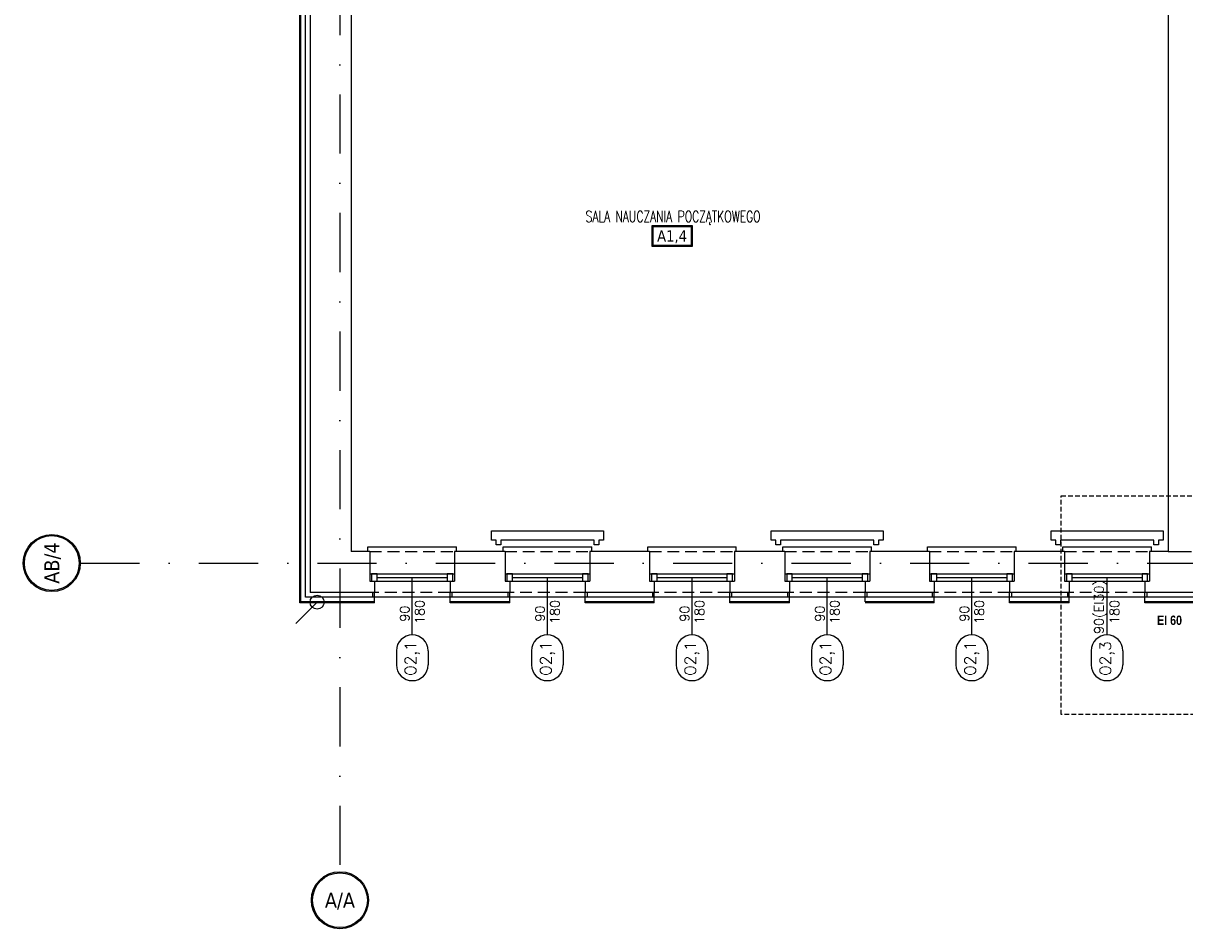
# Model space of a CAD drawing. Header units: millimetres. Extents: x 28600 to 181045, y -399112 to -163690.
# Tile 182 of 256: x 57398 to 58643, y -195994 to -195023. Entities that reach past the tile are written whole.
import ezdxf
from ezdxf.enums import TextEntityAlignment as Align

# ---------------------------------------------------------------- set-up
doc = ezdxf.new("R2010")
doc.units = ezdxf.units.MM
for name, pattern in [('CARKOVANA', [7.5, 5, -2.5]), ('DASHDOT', [25.4, 12.7, -6.35, 0, -6.35]), ('HIDDEN', [9.525, 6.35, -3.175])]:
    doc.linetypes.add(name, pattern=pattern)
doc.layers.get('0').update_dxf_attribs({"color": 8})
for name, color, linetype in [('! WYPOSAŻENIE', 8, 'Continuous'), ('!! 0_ Istn-okna', 8, 'Continuous'), ('!! 0_ Istn-sciany', 8, 'Continuous'), ('!! 0_ Istn-widok', 8, 'Continuous'), ('!! 0_ Opis', 8, 'Continuous'), ('!! 0_Istn-cienka', 8, 'Continuous'), ('!! 0_Opis_okna', 8, 'Continuous'), ('!! 0_Opis_pom', 8, 'Continuous'), ('!! 1_ tynk zewn  - nowy', 8, 'Continuous'), ('!! 1_Wyburzenia', 8, 'CARKOVANA'), ('!! 2_ remont Ocieplenie', 8, 'ZIGZAG'), ('0-osie-liniA', 8, 'DASHDOT'), ('0-osie-tx', 8, 'Continuous')]:
    doc.layers.add(name, color=color, linetype=linetype)
doc.layers.add('!! 0_Istn-grzejniki', color=8, linetype='Continuous', plot=False)
doc.styles.add('ARCHETYP', font='romans.shx', dxfattribs={"height": 15})
doc.styles.add('ARIAL', font='tahoma.ttf')
doc.styles.add('STYLE7', font='ARIALNB.TTF')
doc.styles.add('TAHOMA', font='tahoma.ttf')
doc.styles.add('TXT', font='simplex.shx')
doc.linetypes.add('ZIGZAG', pattern='A,0.00254,-5.08,[131,ltypeshp.shx,S=5.08,R=0,X=-5.08,Y=0],-10.16,[131,ltypeshp.shx,S=5.08,R=180,X=5.08,Y=0],-5.08', length=20.32254)

# ---------------------------------------------------------------- blocks, each defined once
blk = doc.blocks.new('*U83')
h = blk.add_hatch(color=256)
edge = h.paths.add_edge_path()
edge.add_arc((0, 0), 30.6, 0, 360)
edge = h.paths.add_edge_path(flags=17)
edge.add_arc((0, 0), 29.4, 0, 360)
for radius in [30.6, 29.4]:
    blk.add_circle((0, 0), radius)
at = {"style": 'TAHOMA', "flags": 8}
blk.add_attdef('ANSICHTSNUMMER', text='', height=16, dxfattribs=at).set_placement((0, 0), align=Align.MIDDLE_CENTER)
blk = doc.blocks.new('1_ok-opis')
blk.add_line((0, 111.6), (0, 50))
for points in [[(-17, 128.6), (-17, 143.6)], [(17, 128.6), (17, 143.6)]]:
    blk.add_lwpolyline(points)
for centre, start, end in [((0, 143.6), 0, 180), ((0, 128.6), 180, 0)]:
    blk.add_arc(centre, 17, start, end)
at = {"style": 'ARCHETYP'}
for tag, height, rotation, p in [('NR', 12, 90, (0, 136.9)), ('NR', 12, 270, (0, 136.9)), ('SZEROKOŚĆ', 10, 90, (-8, 78.3)), ('WYSOKOŚĆ', 10, 270, (-8, 78.3)), ('WYSOKOŚĆ', 10, 90, (8, 78.3)), ('SZEROKOŚĆ', 10, 270, (8, 78.3))]:
    blk.add_attdef(tag, text='', height=height, rotation=rotation, dxfattribs=at).set_placement(p, align=Align.MIDDLE)

msp = doc.modelspace()

# ---------------------------------------------------------------- linework, layer by layer
at = {"layer": '!! 0_ Istn-okna'}
for points in [[(57769.56735, -195613.12813), (57860.56735, -195613.12813)], [(57777.56735, -195617.12813), (57852.56735, -195617.12813)], [(57914.56735, -195613.12813), (58005.56735, -195613.12813)], [(57922.56735, -195617.12813), (57997.56735, -195617.12813)], [(58069.56735, -195613.12813), (58160.56735, -195613.12813)], [(58077.56735, -195617.12813), (58152.56735, -195617.12813)], [(58214.56735, -195613.12813), (58305.56735, -195613.12813)], [(58222.56735, -195617.12813), (58297.56735, -195617.12813)], [(58369.56735, -195613.12813), (58460.56735, -195613.12813)], [(58377.56735, -195617.12813), (58452.56735, -195617.12813)], [(58514.56735, -195613.12813), (58605.56735, -195613.12813)], [(58522.56735, -195617.12813), (58597.56735, -195617.12813)], [(57769.56735, -195621.12813), (57860.56735, -195621.12813)], [(57914.56735, -195621.12813), (58005.56735, -195621.12813)], [(58069.56735, -195621.12813), (58160.56735, -195621.12813)], [(58214.56735, -195621.12813), (58305.56735, -195621.12813)], [(58369.56735, -195621.12813), (58460.56735, -195621.12813)], [(58514.56735, -195621.12813), (58605.56735, -195621.12813)]]:
    msp.add_lwpolyline(points, dxfattribs=at)
for points in [[(57771.56735, -195621.12813), (57777.56735, -195621.12813), (57777.56735, -195613.12813), (57771.56735, -195613.12813)], [(57852.56735, -195621.12813), (57858.56735, -195621.12813), (57858.56735, -195613.12813), (57852.56735, -195613.12813)], [(57916.56735, -195621.12813), (57922.56735, -195621.12813), (57922.56735, -195613.12813), (57916.56735, -195613.12813)], [(57997.56735, -195621.12813), (58003.56735, -195621.12813), (58003.56735, -195613.12813), (57997.56735, -195613.12813)], [(58071.56735, -195621.12813), (58077.56735, -195621.12813), (58077.56735, -195613.12813), (58071.56735, -195613.12813)], [(58152.56735, -195621.12813), (58158.56735, -195621.12813), (58158.56735, -195613.12813), (58152.56735, -195613.12813)], [(58216.56735, -195621.12813), (58222.56735, -195621.12813), (58222.56735, -195613.12813), (58216.56735, -195613.12813)], [(58297.56735, -195621.12813), (58303.56735, -195621.12813), (58303.56735, -195613.12813), (58297.56735, -195613.12813)], [(58371.56735, -195621.12813), (58377.56735, -195621.12813), (58377.56735, -195613.12813), (58371.56735, -195613.12813)], [(58452.56735, -195621.12813), (58458.56735, -195621.12813), (58458.56735, -195613.12813), (58452.56735, -195613.12813)], [(58516.56735, -195621.12813), (58522.56735, -195621.12813), (58522.56735, -195613.12813), (58516.56735, -195613.12813)], [(58597.56735, -195621.12813), (58603.56735, -195621.12813), (58603.56735, -195613.12813), (58597.56735, -195613.12813)]]:
    msp.add_lwpolyline(points, close=True, dxfattribs=at)
at = {"layer": '!! 0_ Istn-sciany'}
for p, q in [((57705.56735, -194309.12813), (57705.56735, -195633.12813)), ((57749.56735, -194953.12813), (57749.56735, -195589.12813)), ((58625.56735, -194953.12813), (58625.56735, -195589.12813))]:
    msp.add_line(p, q, dxfattribs=at)
for points in [[(57769.56735, -195589.12813), (57749.56735, -195589.12813)], [(57769.56735, -195589.12813), (57769.56735, -195621.12813)], [(57914.56735, -195589.12813), (57860.56735, -195589.12813)], [(57860.56735, -195589.12813), (57860.56735, -195621.12813)], [(57914.56735, -195589.12813), (57914.56735, -195621.12813)], [(58069.56735, -195589.12813), (58005.56735, -195589.12813)], [(58005.56735, -195589.12813), (58005.56735, -195621.12813)], [(58069.56735, -195589.12813), (58069.56735, -195621.12813)], [(58214.56735, -195589.12813), (58160.56735, -195589.12813)], [(58160.56735, -195589.12813), (58160.56735, -195621.12813)], [(58214.56735, -195589.12813), (58214.56735, -195621.12813)], [(58369.56735, -195589.12813), (58305.56735, -195589.12813)], [(58305.56735, -195589.12813), (58305.56735, -195621.12813)], [(58369.56735, -195589.12813), (58369.56735, -195621.12813)], [(58514.56735, -195589.12813), (58460.56735, -195589.12813)], [(58460.56735, -195589.12813), (58460.56735, -195621.12813)], [(58514.56735, -195589.12813), (58514.56735, -195621.12813)], [(58625.56735, -195589.12813), (58605.56735, -195589.12813)], [(58605.56735, -195589.12813), (58605.56735, -195621.12813)], [(57769.56735, -195621.12813), (57774.56735, -195621.12813)], [(57774.56735, -195621.12813), (57774.56735, -195633.12813)], [(57855.56735, -195621.12813), (57860.56735, -195621.12813)], [(57855.56735, -195621.12813), (57855.56735, -195633.12813)], [(57914.56735, -195621.12813), (57919.56735, -195621.12813)], [(57919.56735, -195621.12813), (57919.56735, -195633.12813)], [(58000.56735, -195621.12813), (58005.56735, -195621.12813)], [(58000.56735, -195621.12813), (58000.56735, -195633.12813)], [(58069.56735, -195621.12813), (58074.56735, -195621.12813)], [(58074.56735, -195621.12813), (58074.56735, -195633.12813)], [(58155.56735, -195621.12813), (58160.56735, -195621.12813)], [(58155.56735, -195621.12813), (58155.56735, -195633.12813)], [(58214.56735, -195621.12813), (58219.56735, -195621.12813)], [(58219.56735, -195621.12813), (58219.56735, -195633.12813)], [(58300.56735, -195621.12813), (58305.56735, -195621.12813)], [(58300.56735, -195621.12813), (58300.56735, -195633.12813)], [(58369.56735, -195621.12813), (58374.56735, -195621.12813)], [(58374.56735, -195621.12813), (58374.56735, -195633.12813)], [(58455.56735, -195621.12813), (58460.56735, -195621.12813)], [(58455.56735, -195621.12813), (58455.56735, -195633.12813)], [(58514.56735, -195621.12813), (58519.56735, -195621.12813)], [(58519.56735, -195621.12813), (58519.56735, -195633.12813)], [(58600.56735, -195621.12813), (58605.56735, -195621.12813)], [(58600.56735, -195621.12813), (58600.56735, -195633.12813)], [(57774.56735, -195633.12813), (57705.56735, -195633.12813)], [(57919.56735, -195633.12813), (57855.56735, -195633.12813)], [(58074.56735, -195633.12813), (58000.56735, -195633.12813)], [(58219.56735, -195633.12813), (58155.56735, -195633.12813)], [(58374.56735, -195633.12813), (58300.56735, -195633.12813)], [(58519.56735, -195633.12813), (58455.56735, -195633.12813)], [(58674.56735, -195633.12813), (58600.56735, -195633.12813)]]:
    msp.add_lwpolyline(points, dxfattribs=at)
at = {"layer": '!! 0_ Istn-widok'}
for points in [[(57767.56735, -195584.12813), (57862.56735, -195584.12813)], [(57767.56735, -195589.12813), (57767.56735, -195584.12813)], [(57862.56735, -195589.12813), (57862.56735, -195584.12813)], [(57912.56735, -195584.12813), (58007.56735, -195584.12813)], [(57912.56735, -195589.12813), (57912.56735, -195584.12813)], [(58007.56735, -195589.12813), (58007.56735, -195584.12813)], [(58067.56735, -195584.12813), (58162.56735, -195584.12813)], [(58067.56735, -195589.12813), (58067.56735, -195584.12813)], [(58162.56735, -195589.12813), (58162.56735, -195584.12813)], [(58212.56735, -195584.12813), (58307.56735, -195584.12813)], [(58212.56735, -195589.12813), (58212.56735, -195584.12813)], [(58307.56735, -195589.12813), (58307.56735, -195584.12813)], [(58367.56735, -195584.12813), (58462.56735, -195584.12813)], [(58367.56735, -195589.12813), (58367.56735, -195584.12813)], [(58462.56735, -195589.12813), (58462.56735, -195584.12813)], [(58512.56735, -195584.12813), (58607.56735, -195584.12813)], [(58512.56735, -195589.12813), (58512.56735, -195584.12813)], [(58607.56735, -195589.12813), (58607.56735, -195584.12813)], [(58625.56735, -195589.12813), (58650.56735, -195589.12813)], [(57772.56735, -195633.12813), (57772.56735, -195638.12813)], [(57857.56735, -195638.12813), (57772.56735, -195638.12813)], [(57857.56735, -195633.12813), (57857.56735, -195638.12813)], [(57917.56735, -195633.12813), (57917.56735, -195638.12813)], [(58002.56735, -195638.12813), (57917.56735, -195638.12813)], [(58002.56735, -195633.12813), (58002.56735, -195638.12813)], [(58072.56735, -195633.12813), (58072.56735, -195638.12813)], [(58157.56735, -195638.12813), (58072.56735, -195638.12813)], [(58157.56735, -195633.12813), (58157.56735, -195638.12813)], [(58217.56735, -195633.12813), (58217.56735, -195638.12813)], [(58302.56735, -195638.12813), (58217.56735, -195638.12813)], [(58302.56735, -195633.12813), (58302.56735, -195638.12813)], [(58372.56735, -195633.12813), (58372.56735, -195638.12813)], [(58457.56735, -195638.12813), (58372.56735, -195638.12813)], [(58457.56735, -195633.12813), (58457.56735, -195638.12813)], [(58517.56735, -195633.12813), (58517.56735, -195638.12813)], [(58602.56735, -195638.12813), (58517.56735, -195638.12813)], [(58602.56735, -195633.12813), (58602.56735, -195638.12813)]]:
    msp.add_lwpolyline(points, dxfattribs=at)
msp.add_circle((57713.06735, -195643.62813), 7.5, dxfattribs=at)
at = {"layer": '!! 0_ Opis'}
msp.add_lwpolyline([(57690.43015, -195666.26533), (57713.06735, -195643.62813)], dxfattribs=at)
at = {"layer": '!! 0_Istn-cienka', "linetype": 'HIDDEN', "ltscale": 2}
for points in [[(57769.56735, -195589.12813), (57860.56735, -195589.12813)], [(57914.56735, -195589.12813), (58005.56735, -195589.12813)], [(58069.56735, -195589.12813), (58160.56735, -195589.12813)], [(58214.56735, -195589.12813), (58305.56735, -195589.12813)], [(58369.56735, -195589.12813), (58460.56735, -195589.12813)], [(58514.56735, -195589.12813), (58605.56735, -195589.12813)], [(57855.56735, -195633.12813), (57774.56735, -195633.12813)], [(58000.56735, -195633.12813), (57919.56735, -195633.12813)], [(58155.56735, -195633.12813), (58074.56735, -195633.12813)], [(58300.56735, -195633.12813), (58219.56735, -195633.12813)], [(58455.56735, -195633.12813), (58374.56735, -195633.12813)], [(58600.56735, -195633.12813), (58519.56735, -195633.12813)]]:
    msp.add_lwpolyline(points, dxfattribs=at)
at = {"layer": '!! 0_Istn-grzejniki'}
for points in [[(57905.06735, -195582.12813), (57905.06735, -195577.12813), (57900.06735, -195577.12813), (57900.06735, -195567.12813), (58020.06735, -195567.12813), (58020.06735, -195577.12813), (58015.06735, -195577.12813), (58015.06735, -195582.12813), (58010.06735, -195582.12813), (58010.06735, -195577.12813), (57910.06735, -195577.12813), (57910.06735, -195582.12813)], [(58205.06735, -195582.12813), (58205.06735, -195577.12813), (58200.06735, -195577.12813), (58200.06735, -195567.12813), (58320.06735, -195567.12813), (58320.06735, -195577.12813), (58315.06735, -195577.12813), (58315.06735, -195582.12813), (58310.06735, -195582.12813), (58310.06735, -195577.12813), (58210.06735, -195577.12813), (58210.06735, -195582.12813)], [(58505.06735, -195582.12813), (58505.06735, -195577.12813), (58500.06735, -195577.12813), (58500.06735, -195567.12813), (58620.06735, -195567.12813), (58620.06735, -195577.12813), (58615.06735, -195577.12813), (58615.06735, -195582.12813), (58610.06735, -195582.12813), (58610.06735, -195577.12813), (58510.06735, -195577.12813), (58510.06735, -195582.12813)]]:
    msp.add_lwpolyline(points, close=True, dxfattribs=at)
at = {"layer": '!! 0_Opis_pom', "ltscale": 0.7}
for points in [[(58071.90276, -195261.84213), (58115.42276, -195261.84213), (58115.42276, -195240.08213), (58071.90276, -195240.08213)], [(58072.99076, -195260.75413), (58114.33476, -195260.75413), (58114.33476, -195241.17013), (58072.99076, -195241.17013)]]:
    msp.add_lwpolyline(points, close=True, dxfattribs=at)
at = {"layer": '!! 1_ tynk zewn  - nowy'}
for points in [[(57774.56735, -195644.12813), (57694.56735, -195644.12813), (57694.56735, -194298.12813), (57774.56735, -194298.12813)], [(57774.56735, -195643.12813), (57695.56735, -195643.12813), (57695.56735, -194299.12813), (57774.56735, -194299.12813)], [(57774.56735, -195644.12813), (57774.56735, -195633.12813)], [(57855.56735, -195644.12813), (57855.56735, -195633.12813)], [(57919.56735, -195643.12813), (57855.56735, -195643.12813)], [(57919.56735, -195644.12813), (57919.56735, -195633.12813)], [(58000.56735, -195644.12813), (58000.56735, -195633.12813)], [(58074.56735, -195643.12813), (58000.56735, -195643.12813)], [(58074.56735, -195644.12813), (58074.56735, -195633.12813)], [(58155.56735, -195644.12813), (58155.56735, -195633.12813)], [(58219.56735, -195643.12813), (58155.56735, -195643.12813)], [(58219.56735, -195644.12813), (58219.56735, -195633.12813)], [(58300.56735, -195643.12813), (58300.56735, -195632.12813)], [(58374.56735, -195643.12813), (58300.56735, -195643.12813)], [(58374.56735, -195644.12813), (58374.56735, -195633.12813)], [(58455.56735, -195644.12813), (58455.56735, -195633.12813)], [(58519.56735, -195643.12813), (58455.56735, -195643.12813)], [(58519.56735, -195644.12813), (58519.56735, -195633.12813)], [(58600.56735, -195644.12813), (58600.56735, -195633.12813)], [(58674.56735, -195643.12813), (58600.56735, -195643.12813)], [(57919.56735, -195644.12813), (57855.56735, -195644.12813)], [(58074.56735, -195644.12813), (58000.56735, -195644.12813)], [(58219.56735, -195644.12813), (58155.56735, -195644.12813)], [(58374.56735, -195644.12813), (58300.56735, -195644.12813)], [(58519.56735, -195644.12813), (58455.56735, -195644.12813)], [(58674.56735, -195644.12813), (58600.56735, -195644.12813)]]:
    msp.add_lwpolyline(points, dxfattribs=at)
at = {"layer": '!! 1_Wyburzenia'}
msp.add_lwpolyline([(58510.88839, -195529.59437), (59246.90522, -195529.59437), (59246.90522, -195763.99056), (58510.88839, -195763.99056)], close=True, dxfattribs=at)
at = {"layer": '!! 2_ remont Ocieplenie', "linetype": 'ZIGZAG', "ltscale": 0.75}
for points in [[(57774.56735, -195638.12813), (57700.56735, -195638.12813), (57700.56735, -194304.12813), (57774.56735, -194304.12813)], [(57919.56735, -195638.12813), (57855.56735, -195638.12813)], [(58074.56735, -195638.12813), (58000.56735, -195638.12813)], [(58219.56735, -195638.12813), (58155.56735, -195638.12813)], [(58374.56735, -195638.12813), (58300.56735, -195638.12813)], [(58519.56735, -195638.12813), (58455.56735, -195638.12813)], [(58674.56735, -195638.12813), (58600.56735, -195638.12813)]]:
    msp.add_lwpolyline(points, dxfattribs=at)
at = {"layer": '0-osie-liniA', "ltscale": 5}
for points in [[(57737.56735, -193574.01351), (57737.56735, -195932.49413)], [(57459.18613, -195601.62813), (64244.14073, -195601.62813)]]:
    msp.add_lwpolyline(points, dxfattribs=at)

# ---------------------------------------------------------------- block references
at = {"layer": '!! 0_Opis_okna'}
ref = msp.add_blockref('1_ok-opis', (57815.06735, -195567.12813), dxfattribs=dict(at, rotation=180))
ref.add_attrib('SZEROKOŚĆ', '90', dxfattribs={"layer": '0', "height": 10, "rotation": 90, "style": 'ARCHETYP'}).set_placement((57807.06735, -195655.84854), align=Align.MIDDLE)
ref.add_attrib('WYSOKOŚĆ', '180', dxfattribs={"layer": '0', "height": 10, "rotation": 90, "style": 'ARCHETYP'}).set_placement((57823.06735, -195654.07509), align=Align.MIDDLE)
ref.add_attrib('NR', 'O2,1', dxfattribs={"layer": '0', "height": 12, "rotation": 90, "style": 'ARCHETYP'}).set_placement((57815.06735, -195704.02958), align=Align.MIDDLE)
ref = msp.add_blockref('1_ok-opis', (57960.06735, -195567.12813), dxfattribs=dict(at, rotation=180))
ref.add_attrib('SZEROKOŚĆ', '90', dxfattribs={"layer": '0', "height": 10, "rotation": 90, "style": 'ARCHETYP'}).set_placement((57952.06735, -195655.84854), align=Align.MIDDLE)
ref.add_attrib('WYSOKOŚĆ', '180', dxfattribs={"layer": '0', "height": 10, "rotation": 90, "style": 'ARCHETYP'}).set_placement((57968.06735, -195654.07509), align=Align.MIDDLE)
ref.add_attrib('NR', 'O2,1', dxfattribs={"layer": '0', "height": 12, "rotation": 90, "style": 'ARCHETYP'}).set_placement((57960.06735, -195704.02958), align=Align.MIDDLE)
ref = msp.add_blockref('1_ok-opis', (58115.06735, -195567.12813), dxfattribs=dict(at, rotation=180))
ref.add_attrib('SZEROKOŚĆ', '90', dxfattribs={"layer": '0', "height": 10, "rotation": 90, "style": 'ARCHETYP'}).set_placement((58107.06735, -195655.84854), align=Align.MIDDLE)
ref.add_attrib('WYSOKOŚĆ', '180', dxfattribs={"layer": '0', "height": 10, "rotation": 90, "style": 'ARCHETYP'}).set_placement((58123.06735, -195654.07509), align=Align.MIDDLE)
ref.add_attrib('NR', 'O2,1', dxfattribs={"layer": '0', "height": 12, "rotation": 90, "style": 'ARCHETYP'}).set_placement((58115.06735, -195704.02958), align=Align.MIDDLE)
ref = msp.add_blockref('1_ok-opis', (58260.06735, -195567.12813), dxfattribs=dict(at, rotation=180))
ref.add_attrib('SZEROKOŚĆ', '90', dxfattribs={"layer": '0', "height": 10, "rotation": 90, "style": 'ARCHETYP'}).set_placement((58252.06735, -195655.84854), align=Align.MIDDLE)
ref.add_attrib('WYSOKOŚĆ', '180', dxfattribs={"layer": '0', "height": 10, "rotation": 90, "style": 'ARCHETYP'}).set_placement((58268.06735, -195654.07509), align=Align.MIDDLE)
ref.add_attrib('NR', 'O2,1', dxfattribs={"layer": '0', "height": 12, "rotation": 90, "style": 'ARCHETYP'}).set_placement((58260.06735, -195704.02958), align=Align.MIDDLE)
ref = msp.add_blockref('1_ok-opis', (58415.06735, -195567.12813), dxfattribs=dict(at, rotation=180))
ref.add_attrib('SZEROKOŚĆ', '90', dxfattribs={"layer": '0', "height": 10, "rotation": 90, "style": 'ARCHETYP'}).set_placement((58407.06735, -195655.84854), align=Align.MIDDLE)
ref.add_attrib('WYSOKOŚĆ', '180', dxfattribs={"layer": '0', "height": 10, "rotation": 90, "style": 'ARCHETYP'}).set_placement((58423.06735, -195654.07509), align=Align.MIDDLE)
ref.add_attrib('NR', 'O2,1', dxfattribs={"layer": '0', "height": 12, "rotation": 90, "style": 'ARCHETYP'}).set_placement((58415.06735, -195704.02958), align=Align.MIDDLE)
ref = msp.add_blockref('1_ok-opis', (58560.06735, -195567.12813), dxfattribs=dict(at, rotation=180))
ref.add_attrib('SZEROKOŚĆ', '90(EI30)', dxfattribs={"layer": '0', "height": 10, "rotation": 90, "style": 'ARCHETYP'}).set_placement((58552.06735, -195648.70672), align=Align.MIDDLE)
ref.add_attrib('WYSOKOŚĆ', '180', dxfattribs={"layer": '0', "height": 10, "rotation": 90, "style": 'ARCHETYP'}).set_placement((58568.06735, -195654.07509), align=Align.MIDDLE)
ref.add_attrib('NR', 'O2,3', dxfattribs={"layer": '0', "height": 12, "rotation": 90, "style": 'ARCHETYP'}).set_placement((58560.06735, -195704.02958), align=Align.MIDDLE)
at = {"layer": '0-osie-tx'}
ref = msp.add_blockref('*U83', (57428.58613, -195601.62813), dxfattribs=dict(at, rotation=270))
ref.add_attrib('ANSICHTSNUMMER', 'AB/4', dxfattribs={"layer": '0', "height": 16, "rotation": 90, "style": 'TAHOMA', "flags": 8}).set_placement((57428.58613, -195601.62813), align=Align.MIDDLE_CENTER)
ref = msp.add_blockref('*U83', (57737.56735, -195963.09413), dxfattribs=dict(at, rotation=180))
ref.add_attrib('ANSICHTSNUMMER', 'A/A', dxfattribs={"layer": '0', "height": 16, "style": 'TAHOMA', "flags": 8}).set_placement((57737.56735, -195963.09413), align=Align.MIDDLE_CENTER)

# ---------------------------------------------------------------- texts
at = {"layer": '! WYPOSAŻENIE', "insert": (58613.66833, -195657.97639), "char_height": 10, "attachment_point": 1, "style": 'STYLE7'}
msp.add_mtext_dynamic_manual_height_columns('EI 60', width=58.1261145, gutter_width=75, heights=[0], dxfattribs=at)
at = {"layer": '!! 0_Opis_pom', "ltscale": 0.7, "style": 'TXT', "width": 0.7}
msp.add_text('SALA NAUCZANIA POCZĄTKOWEGO', height=12, dxfattribs=at).set_placement((58094.7779, -195236.03582), align=Align.CENTER)
at = {"layer": '!! 0_Opis_pom', "ltscale": 0.7, "style": 'ARIAL'}
msp.add_attdef('A1,4', text='', height=11.968, dxfattribs=at).set_placement((58093.66276, -195250.96213), align=Align.MIDDLE_CENTER)

doc.saveas('drawing.dxf')
